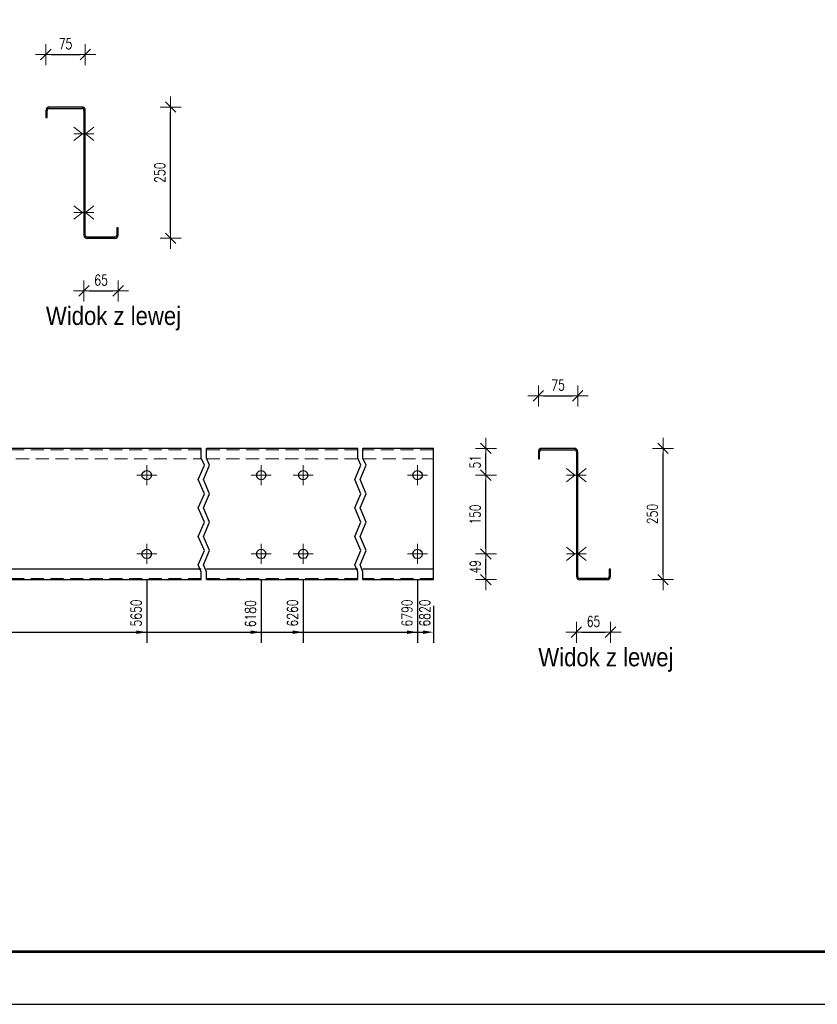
# Model space of a CAD drawing. Header units: millimetres. Extents: x -136 to 717, y 10101 to 10771.
# Tile 8 of 39: x 117 to 269, y 10101 to 10288. Entities that reach past the tile are written whole.
import ezdxf

# ---------------------------------------------------------------- set-up
doc = ezdxf.new("R2010")
doc.units = ezdxf.units.MM
doc.header["$LTSCALE"] = 10
doc.linetypes.add('HIDDEN', pattern=[0.375, 0.25, -0.125])
doc.linetypes.add('MITTE', pattern=[2, 1.25, -0.25, 0.25, -0.25])
doc.layers.get('Defpoints').update_dxf_attribs({"color": 1})
doc.layers.add('_FORMATKA', color=8, linetype='Continuous', plot=False)
for name, color, linetype, lineweight in [('_RAMKA', 7, 'Continuous', 35), ('PS_Bolt', 4, 'Continuous', 13), ('PS_DIM', 4, 'Continuous', 13), ('PS_Hidden', 2, 'HIDDEN', 9), ('PS_Mid', 5, 'MITTE', 15), ('PS_Shape', 161, 'Continuous', 30), ('PS_SOLID', 7, 'Continuous', 30), ('PS_TEXT', 3, 'Continuous', 18)]:
    doc.layers.add(name, color=color, linetype=linetype, lineweight=lineweight)
doc.styles.add('gil', font='txt', dxfattribs={"width": 0.9})
doc.styles.add('simplex', font='simplex.shx', dxfattribs={"width": 0.75})
doc.dimstyles.new('1_10_GŁ_DS1-LS10', dxfattribs={"dimtxt": 2, "dimasz": 2, "dimexe": 2, "dimexo": 5, "dimgap": 1, "dimtad": 1, "dimjust": 4, "dimdec": 0, "dimlfac": 10, "dimtxsty": 'simplex', "dimblk1": 'NONE', "dimsah": 1, "dimcen": 2, "dimclrd": 256, "dimclre": 256, "dimclrt": 3, "dimadec": 1, "dimazin": 0, "dimtfac": 1, "dimtdec": 0, "dimtmove": 2, "dimatfit": 3, "dimfxl": 1, "dimarcsym": 0})
doc.dimstyles.new('1_10_PRZ_DS1-LS10', dxfattribs={"dimtxt": 2, "dimasz": 1, "dimexe": 2, "dimexo": 5, "dimgap": 1, "dimtad": 1, "dimdec": 0, "dimlfac": 10, "dimtxsty": 'simplex', "dimblk": 'dimznak', "dimcen": 2, "dimse1": 1, "dimse2": 1, "dimclrt": 3, "dimadec": 1, "dimazin": 0, "dimtfac": 1, "dimtdec": 0, "dimtix": 1, "dimtmove": 2, "dimatfit": 3, "dimldrblk": 'dim-grot', "dimfxl": 1, "dimarcsym": 0})

# ---------------------------------------------------------------- blocks, each defined once
blk = doc.blocks.new('dimznak')
at = {"color": 0}
for points in [[(0, 2), (0, -2)], [(-2, 0), (2, 0)]]:
    blk.add_lwpolyline(points, dxfattribs=at)
at = {"color": 2}
blk.add_lwpolyline([(1, 1), (-1, -1)], dxfattribs=at)
blk = doc.blocks.new('*D149')
at = {"layer": 'Defpoints', "color": 0, "transparency": 16777216}
for p in [(128.81, 10248.31), (135.31, 10247.39), (135.31, 10236.77)]:
    blk.add_point(p, dxfattribs=at)
at = {"layer": 'PS_DIM', "color": 0, "lineweight": -2, "transparency": 16777216}
blk.add_line((129.81, 10236.77), (134.31, 10236.77), dxfattribs=at)
at = {"layer": 'PS_DIM', "color": 0, "lineweight": -2, "transparency": 16777216, "rotation": 180}
blk.add_blockref('dimznak', (128.81, 10236.77), dxfattribs=at)
at = {"layer": 'PS_DIM', "color": 0, "lineweight": -2, "transparency": 16777216}
blk.add_blockref('dimznak', (135.31, 10236.77), dxfattribs=at)
at = {"layer": 'PS_DIM', "color": 3, "transparency": 16777216, "insert": (132.06, 10238.81), "char_height": 2, "attachment_point": 5, "style": 'simplex'}
blk.add_mtext('65', dxfattribs=at)
blk = doc.blocks.new('dim-grot')
blk.add_hatch(color=256).paths.add_polyline_path([(0, 0), (-2, 0.5), (-2, -0.5)])
blk.add_lwpolyline([(0, 0), (-2, 0.5), (-2, -0.5), (0, 0)])
blk = doc.blocks.new('*D150')
at = {"layer": 'Defpoints', "color": 0, "transparency": 16777216}
for p in [(129.06, 10281.77), (121.56, 10270.45), (129.06, 10270.34)]:
    blk.add_point(p, dxfattribs=at)
at = {"layer": 'PS_DIM', "color": 0, "lineweight": -2, "transparency": 16777216}
blk.add_line((122.56, 10281.77), (128.06, 10281.77), dxfattribs=at)
at = {"layer": 'PS_DIM', "color": 0, "lineweight": -2, "transparency": 16777216, "rotation": 180}
blk.add_blockref('dimznak', (121.56, 10281.77), dxfattribs=at)
at = {"layer": 'PS_DIM', "color": 0, "lineweight": -2, "transparency": 16777216}
blk.add_blockref('dimznak', (129.06, 10281.77), dxfattribs=at)
at = {"layer": 'PS_DIM', "color": 3, "transparency": 16777216, "insert": (125.31, 10283.81), "char_height": 2, "attachment_point": 5, "style": 'simplex'}
blk.add_mtext('75', dxfattribs=at)
blk = doc.blocks.new('*D151')
at = {"layer": 'Defpoints', "color": 0, "transparency": 16777216}
for p in [(135.31, 10271.77), (145.31, 10271.77), (135.31, 10246.77)]:
    blk.add_point(p, dxfattribs=at)
at = {"layer": 'PS_DIM', "color": 0, "lineweight": -2, "transparency": 16777216}
blk.add_line((145.31, 10247.77), (145.31, 10270.77), dxfattribs=at)
for p, rotation in [((145.31, 10271.77), 90), ((145.31, 10246.77), 270)]:
    blk.add_blockref('dimznak', p, dxfattribs=dict(at, rotation=rotation))
at = {"layer": 'PS_DIM', "color": 3, "transparency": 16777216, "insert": (143.27, 10259.27), "char_height": 2, "attachment_point": 5, "rotation": 90, "style": 'simplex'}
blk.add_mtext('250', dxfattribs=at)
blk = doc.blocks.new('*D164')
at = {"layer": 'Defpoints', "color": 0, "transparency": 16777216}
for p in [(140.76, 10186.67), (-92.04, 10181.77), (140.76, 10171.77)]:
    blk.add_point(p, dxfattribs=at)
at = {"layer": 'PS_DIM', "lineweight": -2, "transparency": 16777216}
for p, q in [((140.76, 10181.67), (140.76, 10169.77)), ((-92.04, 10176.77), (-92.04, 10169.77)), ((-92.04, 10171.77), (138.76, 10171.77))]:
    blk.add_line(p, q, dxfattribs=at)
at = {"layer": 'PS_DIM', "transparency": 16777216}
blk.add_solid([(138.76, 10172.1), (138.76, 10171.43), (140.76, 10171.77)], dxfattribs=at)
at = {"layer": 'PS_DIM', "color": 3, "transparency": 16777216, "insert": (138.74, 10175.43), "char_height": 2, "attachment_point": 5, "rotation": 90, "style": 'simplex'}
blk.add_mtext('5650', dxfattribs=at)
blk = doc.blocks.new('_None')
blk = doc.blocks.new('*D165')
at = {"layer": 'Defpoints', "color": 0, "transparency": 16777216}
for p in [(162.56, 10186.67), (-92.04, 10181.77), (162.56, 10171.77)]:
    blk.add_point(p, dxfattribs=at)
at = {"layer": 'PS_DIM', "lineweight": -2, "transparency": 16777216}
for p, q in [((162.56, 10181.67), (162.56, 10169.77)), ((-92.04, 10176.77), (-92.04, 10169.77)), ((-92.04, 10171.77), (160.56, 10171.77))]:
    blk.add_line(p, q, dxfattribs=at)
at = {"layer": 'PS_DIM', "transparency": 16777216}
blk.add_solid([(160.56, 10172.1), (160.56, 10171.43), (162.56, 10171.77)], dxfattribs=at)
at = {"layer": 'PS_DIM', "color": 3, "transparency": 16777216, "insert": (160.54, 10175.29), "char_height": 2, "attachment_point": 5, "rotation": 90, "style": 'simplex'}
blk.add_mtext('6180', dxfattribs=at)
blk = doc.blocks.new('*D166')
at = {"layer": 'Defpoints', "color": 0, "transparency": 16777216}
for p in [(170.56, 10186.67), (-92.04, 10181.77), (170.56, 10171.77)]:
    blk.add_point(p, dxfattribs=at)
at = {"layer": 'PS_DIM', "lineweight": -2, "transparency": 16777216}
for p, q in [((170.56, 10181.67), (170.56, 10169.77)), ((-92.04, 10176.77), (-92.04, 10169.77)), ((-92.04, 10171.77), (168.56, 10171.77))]:
    blk.add_line(p, q, dxfattribs=at)
at = {"layer": 'PS_DIM', "transparency": 16777216}
blk.add_solid([(168.56, 10172.1), (168.56, 10171.43), (170.56, 10171.77)], dxfattribs=at)
at = {"layer": 'PS_DIM', "color": 3, "transparency": 16777216, "insert": (168.54, 10175.43), "char_height": 2, "attachment_point": 5, "rotation": 90, "style": 'simplex'}
blk.add_mtext('6260', dxfattribs=at)
blk = doc.blocks.new('*D167')
at = {"layer": 'Defpoints', "color": 0, "transparency": 16777216}
for p in [(192.36, 10186.67), (-92.04, 10181.77), (192.36, 10171.77)]:
    blk.add_point(p, dxfattribs=at)
at = {"layer": 'PS_DIM', "lineweight": -2, "transparency": 16777216}
for p, q in [((192.36, 10181.67), (192.36, 10169.77)), ((-92.04, 10176.77), (-92.04, 10169.77)), ((-92.04, 10171.77), (190.36, 10171.77))]:
    blk.add_line(p, q, dxfattribs=at)
at = {"layer": 'PS_DIM', "transparency": 16777216}
blk.add_solid([(190.36, 10172.1), (190.36, 10171.43), (192.36, 10171.77)], dxfattribs=at)
at = {"layer": 'PS_DIM', "color": 3, "transparency": 16777216, "insert": (190.34, 10175.43), "char_height": 2, "attachment_point": 5, "rotation": 90, "style": 'simplex'}
blk.add_mtext('6790', dxfattribs=at)
blk = doc.blocks.new('*D168')
at = {"layer": 'Defpoints', "color": 0, "transparency": 16777216}
for p in [(-92.04, 10181.77), (195.36, 10181.77), (195.36, 10171.77)]:
    blk.add_point(p, dxfattribs=at)
at = {"layer": 'PS_DIM', "lineweight": -2, "transparency": 16777216}
for p, q in [((-92.04, 10176.77), (-92.04, 10169.77)), ((195.36, 10176.77), (195.36, 10169.77)), ((-92.04, 10171.77), (193.36, 10171.77))]:
    blk.add_line(p, q, dxfattribs=at)
at = {"layer": 'PS_DIM', "transparency": 16777216}
blk.add_solid([(193.36, 10172.1), (193.36, 10171.43), (195.36, 10171.77)], dxfattribs=at)
at = {"layer": 'PS_DIM', "color": 3, "transparency": 16777216, "insert": (193.75, 10175.42), "char_height": 2, "attachment_point": 5, "rotation": 90, "style": 'simplex'}
blk.add_mtext('6820', dxfattribs=at)
blk = doc.blocks.new('*D169')
at = {"layer": 'Defpoints', "color": 0, "transparency": 16777216}
for p in [(192.36, 10186.67), (205.36, 10186.67), (192.36, 10181.77)]:
    blk.add_point(p, dxfattribs=at)
at = {"layer": 'PS_DIM', "color": 0, "lineweight": -2, "transparency": 16777216}
blk.add_line((205.36, 10182.77), (205.36, 10185.67), dxfattribs=at)
for p, rotation in [((205.36, 10186.67), 90), ((205.36, 10181.77), 270)]:
    blk.add_blockref('dimznak', p, dxfattribs=dict(at, rotation=rotation))
at = {"layer": 'PS_DIM', "color": 3, "transparency": 16777216, "insert": (203.32, 10184.22), "char_height": 2, "attachment_point": 5, "rotation": 90, "style": 'simplex'}
blk.add_mtext('49', dxfattribs=at)
blk = doc.blocks.new('*D170')
at = {"layer": 'Defpoints', "color": 0, "transparency": 16777216}
for p in [(192.36, 10201.67), (205.36, 10201.67), (192.36, 10186.67)]:
    blk.add_point(p, dxfattribs=at)
at = {"layer": 'PS_DIM', "color": 0, "lineweight": -2, "transparency": 16777216}
blk.add_line((205.36, 10187.67), (205.36, 10200.67), dxfattribs=at)
for p, rotation in [((205.36, 10201.67), 90), ((205.36, 10186.67), 270)]:
    blk.add_blockref('dimznak', p, dxfattribs=dict(at, rotation=rotation))
at = {"layer": 'PS_DIM', "color": 3, "transparency": 16777216, "insert": (203.32, 10194.17), "char_height": 2, "attachment_point": 5, "rotation": 90, "style": 'simplex'}
blk.add_mtext('150', dxfattribs=at)
blk = doc.blocks.new('*D171')
at = {"layer": 'Defpoints', "color": 0, "transparency": 16777216}
for p in [(192.36, 10206.77), (205.36, 10206.77), (192.36, 10201.67)]:
    blk.add_point(p, dxfattribs=at)
at = {"layer": 'PS_DIM', "color": 0, "lineweight": -2, "transparency": 16777216}
blk.add_line((205.36, 10202.67), (205.36, 10205.77), dxfattribs=at)
for p, rotation in [((205.36, 10206.77), 90), ((205.36, 10201.67), 270)]:
    blk.add_blockref('dimznak', p, dxfattribs=dict(at, rotation=rotation))
at = {"layer": 'PS_DIM', "color": 3, "transparency": 16777216, "insert": (203.32, 10204.22), "char_height": 2, "attachment_point": 5, "rotation": 90, "style": 'simplex'}
blk.add_mtext('51', dxfattribs=at)
blk = doc.blocks.new('*D172')
at = {"layer": 'Defpoints', "color": 0, "transparency": 16777216}
for p in [(222.61, 10183.02), (229.11, 10183.08), (229.11, 10171.77)]:
    blk.add_point(p, dxfattribs=at)
at = {"layer": 'PS_DIM', "color": 0, "lineweight": -2, "transparency": 16777216}
blk.add_line((223.61, 10171.77), (228.11, 10171.77), dxfattribs=at)
at = {"layer": 'PS_DIM', "color": 0, "lineweight": -2, "transparency": 16777216, "rotation": 180}
blk.add_blockref('dimznak', (222.61, 10171.77), dxfattribs=at)
at = {"layer": 'PS_DIM', "color": 0, "lineweight": -2, "transparency": 16777216}
blk.add_blockref('dimznak', (229.11, 10171.77), dxfattribs=at)
at = {"layer": 'PS_DIM', "color": 3, "transparency": 16777216, "insert": (225.86, 10173.81), "char_height": 2, "attachment_point": 5, "style": 'simplex'}
blk.add_mtext('65', dxfattribs=at)
blk = doc.blocks.new('*D173')
at = {"layer": 'Defpoints', "color": 0, "transparency": 16777216}
for p in [(222.86, 10216.77), (215.36, 10205.8), (222.86, 10205.23)]:
    blk.add_point(p, dxfattribs=at)
at = {"layer": 'PS_DIM', "color": 0, "lineweight": -2, "transparency": 16777216}
blk.add_line((216.36, 10216.77), (221.86, 10216.77), dxfattribs=at)
at = {"layer": 'PS_DIM', "color": 0, "lineweight": -2, "transparency": 16777216, "rotation": 180}
blk.add_blockref('dimznak', (215.36, 10216.77), dxfattribs=at)
at = {"layer": 'PS_DIM', "color": 0, "lineweight": -2, "transparency": 16777216}
blk.add_blockref('dimznak', (222.86, 10216.77), dxfattribs=at)
at = {"layer": 'PS_DIM', "color": 3, "transparency": 16777216, "insert": (219.11, 10218.81), "char_height": 2, "attachment_point": 5, "style": 'simplex'}
blk.add_mtext('75', dxfattribs=at)
blk = doc.blocks.new('*D174')
at = {"layer": 'Defpoints', "color": 0, "transparency": 16777216}
for p in [(229.11, 10206.77), (239.11, 10206.77), (229.11, 10181.77)]:
    blk.add_point(p, dxfattribs=at)
at = {"layer": 'PS_DIM', "color": 0, "lineweight": -2, "transparency": 16777216}
blk.add_line((239.11, 10182.77), (239.11, 10205.77), dxfattribs=at)
for p, rotation in [((239.11, 10206.77), 90), ((239.11, 10181.77), 270)]:
    blk.add_blockref('dimznak', p, dxfattribs=dict(at, rotation=rotation))
at = {"layer": 'PS_DIM', "color": 3, "transparency": 16777216, "insert": (237.07, 10194.27), "char_height": 2, "attachment_point": 5, "rotation": 90, "style": 'simplex'}
blk.add_mtext('250', dxfattribs=at)
blk = doc.blocks.new('*U334')
at = {"layer": '_FORMATKA', "lineweight": -3}
blk.add_lwpolyline([(-841, 0), (0, 0), (0, 594), (-841, 594)], close=True, dxfattribs=at)
at = {"layer": '_RAMKA', "lineweight": -3, "const_width": 0.5}
blk.add_lwpolyline([(-811, 10), (-10, 10), (-10, 584), (-811, 584)], close=True, dxfattribs=at)
blk = doc.blocks.new('*X474')
at = {"color": 3, "linetype": 'Continuous'}
for p, q in [((126.91, 10252.95), (128.51, 10251.67)), ((130.69, 10252.95), (129.09, 10251.67)), ((128.51, 10251.67), (126.91, 10250.39)), ((130.69, 10251.67), (126.91, 10251.67)), ((129.09, 10251.67), (130.69, 10250.39))]:
    blk.add_line(p, q, dxfattribs=at)
blk = doc.blocks.new('*X475')
at = {"color": 3, "linetype": 'Continuous'}
for p, q in [((126.91, 10252.95), (128.51, 10251.67)), ((130.69, 10252.95), (129.09, 10251.67)), ((128.51, 10251.67), (126.91, 10250.39)), ((130.69, 10251.67), (126.91, 10251.67)), ((129.09, 10251.67), (130.69, 10250.39))]:
    blk.add_line(p, q, dxfattribs=at)
blk = doc.blocks.new('*X476')
at = {"color": 3, "linetype": 'Continuous'}
for p, q in [((126.91, 10267.95), (128.51, 10266.67)), ((130.69, 10267.95), (129.09, 10266.67)), ((128.51, 10266.67), (126.91, 10265.39)), ((130.69, 10266.67), (126.91, 10266.67)), ((129.09, 10266.67), (130.69, 10265.39))]:
    blk.add_line(p, q, dxfattribs=at)
blk = doc.blocks.new('*X477')
at = {"color": 3, "linetype": 'Continuous'}
for p, q in [((126.91, 10252.95), (128.51, 10251.67)), ((130.69, 10252.95), (129.09, 10251.67)), ((128.51, 10251.67), (126.91, 10250.39)), ((130.69, 10251.67), (126.91, 10251.67)), ((129.09, 10251.67), (130.69, 10250.39))]:
    blk.add_line(p, q, dxfattribs=at)
blk = doc.blocks.new('*X478')
at = {"color": 3, "linetype": 'Continuous'}
for p, q in [((126.91, 10267.95), (128.51, 10266.67)), ((130.69, 10267.95), (129.09, 10266.67)), ((128.51, 10266.67), (126.91, 10265.39)), ((130.69, 10266.67), (126.91, 10266.67)), ((129.09, 10266.67), (130.69, 10265.39))]:
    blk.add_line(p, q, dxfattribs=at)
blk = doc.blocks.new('*X479')
at = {"color": 3, "linetype": 'Continuous'}
for p, q in [((126.91, 10252.95), (128.51, 10251.67)), ((130.69, 10252.95), (129.09, 10251.67)), ((128.51, 10251.67), (126.91, 10250.39)), ((130.69, 10251.67), (126.91, 10251.67)), ((129.09, 10251.67), (130.69, 10250.39))]:
    blk.add_line(p, q, dxfattribs=at)
blk = doc.blocks.new('*X480')
at = {"color": 3, "linetype": 'Continuous'}
for p, q in [((126.91, 10267.95), (128.51, 10266.67)), ((130.69, 10267.95), (129.09, 10266.67)), ((128.51, 10266.67), (126.91, 10265.39)), ((130.69, 10266.67), (126.91, 10266.67)), ((129.09, 10266.67), (130.69, 10265.39))]:
    blk.add_line(p, q, dxfattribs=at)
blk = doc.blocks.new('*X481')
at = {"color": 3, "linetype": 'Continuous'}
for p, q in [((126.91, 10267.95), (128.51, 10266.67)), ((130.69, 10267.95), (129.09, 10266.67)), ((128.51, 10266.67), (126.91, 10265.39)), ((130.69, 10266.67), (126.91, 10266.67)), ((129.09, 10266.67), (130.69, 10265.39))]:
    blk.add_line(p, q, dxfattribs=at)
blk = doc.blocks.new('*X482')
at = {"layer": 'PS_Hidden', "color": 2, "linetype": 'HIDDEN'}
for p, q in [((129.06, 10267.57), (128.81, 10267.57)), ((128.81, 10265.77), (129.06, 10265.77)), ((129.06, 10252.57), (128.81, 10252.57)), ((128.81, 10250.77), (129.06, 10250.77))]:
    blk.add_line(p, q, dxfattribs=at)
at = {"layer": 'PS_SOLID', "color": 7, "linetype": 'Continuous'}
for p, q in [((121.56, 10271.14), (121.56, 10269.77)), ((121.81, 10269.77), (121.81, 10271.14)), ((128.44, 10271.77), (122.19, 10271.77)), ((122.19, 10271.52), (128.44, 10271.52)), ((128.81, 10271.14), (128.81, 10247.39)), ((129.06, 10266.67), (129.06, 10271.14)), ((121.56, 10269.77), (121.81, 10269.77)), ((129.06, 10251.67), (129.06, 10266.67)), ((129.06, 10247.39), (129.06, 10251.67)), ((135.31, 10248.77), (135.06, 10248.77)), ((135.06, 10248.77), (135.06, 10247.39)), ((135.31, 10247.39), (135.31, 10248.77)), ((134.69, 10247.02), (129.44, 10247.02)), ((129.44, 10246.77), (134.69, 10246.77))]:
    blk.add_line(p, q, dxfattribs=at)
at = {"layer": 'PS_SOLID'}
for centre, radius, start, end in [((122.19, 10271.14), 0.625, 90, 180), ((122.19, 10271.14), 0.375, 90, 180), ((128.44, 10271.14), 0.625, 360, 90), ((128.44, 10271.14), 0.375, 360, 90), ((129.44, 10247.39), 0.625, 180, 270), ((129.44, 10247.39), 0.375, 180, 270), ((134.69, 10247.39), 0.375, 270, 0), ((134.69, 10247.39), 0.625, 270, 0)]:
    blk.add_arc(centre, radius, start, end, dxfattribs=at)
blk = doc.blocks.new('*X483')
at = {"color": 3, "style": 'gil', "width": 0.9}
blk.add_text('Widok z lewej', height=3.5, dxfattribs=at).set_placement((121.56, 10230.27))
blk = doc.blocks.new('*X485')
at = {"color": 3, "linetype": 'Continuous'}
blk.add_line((140.76, 10186.67), (140.76, 10186.67), dxfattribs=at)
blk.add_line((140.76, 10186.67), (140.76, 10186.67), dxfattribs=at)
blk.add_line((140.76, 10186.67), (140.76, 10186.67), dxfattribs=at)
blk.add_line((140.76, 10186.67), (140.76, 10186.67), dxfattribs=at)
blk.add_line((140.76, 10186.67), (140.76, 10186.67), dxfattribs=at)
blk = doc.blocks.new('*X486')
at = {"color": 3, "linetype": 'Continuous'}
blk.add_line((140.76, 10201.67), (140.76, 10201.67), dxfattribs=at)
blk.add_line((140.76, 10201.67), (140.76, 10201.67), dxfattribs=at)
blk.add_line((140.76, 10201.67), (140.76, 10201.67), dxfattribs=at)
blk.add_line((140.76, 10201.67), (140.76, 10201.67), dxfattribs=at)
blk.add_line((140.76, 10201.67), (140.76, 10201.67), dxfattribs=at)
blk = doc.blocks.new('*X489')
at = {"color": 3, "linetype": 'Continuous'}
blk.add_line((192.36, 10186.67), (192.36, 10186.67), dxfattribs=at)
blk.add_line((192.36, 10186.67), (192.36, 10186.67), dxfattribs=at)
blk.add_line((192.36, 10186.67), (192.36, 10186.67), dxfattribs=at)
blk.add_line((192.36, 10186.67), (192.36, 10186.67), dxfattribs=at)
blk.add_line((192.36, 10186.67), (192.36, 10186.67), dxfattribs=at)
blk = doc.blocks.new('*X490')
at = {"color": 1}
for p, q in [((151.16, 10204.91), (151.16, 10206.77)), ((152.16, 10204.91), (152.16, 10206.77)), ((180.96, 10204.91), (180.96, 10206.77)), ((181.96, 10204.91), (181.96, 10206.77)), ((151.74, 10203.55), (151.16, 10204.91)), ((152.74, 10203.55), (152.16, 10204.91)), ((181.54, 10203.55), (180.96, 10204.91)), ((182.54, 10203.55), (181.96, 10204.91)), ((150.59, 10200.85), (151.74, 10203.55)), ((151.59, 10200.85), (152.74, 10203.55)), ((180.39, 10200.85), (181.54, 10203.55)), ((181.39, 10200.85), (182.54, 10203.55)), ((151.74, 10198.14), (150.59, 10200.85)), ((152.74, 10198.14), (151.59, 10200.85)), ((181.54, 10198.14), (180.39, 10200.85)), ((182.54, 10198.14), (181.39, 10200.85)), ((150.59, 10195.43), (151.74, 10198.14)), ((151.59, 10195.43), (152.74, 10198.14)), ((180.39, 10195.43), (181.54, 10198.14)), ((181.39, 10195.43), (182.54, 10198.14)), ((151.74, 10192.72), (150.59, 10195.43)), ((152.74, 10192.72), (151.59, 10195.43)), ((181.54, 10192.72), (180.39, 10195.43)), ((182.54, 10192.72), (181.39, 10195.43)), ((150.59, 10190.01), (151.74, 10192.72)), ((151.59, 10190.01), (152.74, 10192.72)), ((180.39, 10190.01), (181.54, 10192.72)), ((181.39, 10190.01), (182.54, 10192.72)), ((151.74, 10187.3), (150.59, 10190.01)), ((152.74, 10187.3), (151.59, 10190.01)), ((181.54, 10187.3), (180.39, 10190.01)), ((182.54, 10187.3), (181.39, 10190.01)), ((150.59, 10184.59), (151.74, 10187.3)), ((151.59, 10184.59), (152.74, 10187.3)), ((180.39, 10184.59), (181.54, 10187.3)), ((181.39, 10184.59), (182.54, 10187.3)), ((151.16, 10183.24), (150.59, 10184.59)), ((151.16, 10181.77), (151.16, 10183.24)), ((152.16, 10183.24), (151.59, 10184.59)), ((152.16, 10181.77), (152.16, 10183.24)), ((180.96, 10183.24), (180.39, 10184.59)), ((180.96, 10181.77), (180.96, 10183.24)), ((181.96, 10183.24), (181.39, 10184.59)), ((181.96, 10181.77), (181.96, 10183.24))]:
    blk.add_line(p, q, dxfattribs=at)
at = {"layer": 'PS_Hidden', "color": 2, "linetype": 'HIDDEN'}
for p, q in [((151.16, 10206.52), (93.36, 10206.52)), ((180.96, 10206.52), (152.16, 10206.52)), ((195.36, 10206.52), (181.96, 10206.52)), ((93.36, 10204.77), (151.16, 10204.77)), ((152.16, 10204.77), (180.96, 10204.77)), ((181.96, 10204.77), (195.36, 10204.77)), ((151.16, 10182.02), (93.36, 10182.02)), ((180.96, 10182.02), (152.16, 10182.02)), ((195.36, 10182.02), (181.96, 10182.02))]:
    blk.add_line(p, q, dxfattribs=at)
at = {"layer": 'PS_Mid', "color": 5, "linetype": 'MITTE'}
for p, q in [((140.76, 10203.57), (140.76, 10199.77)), ((162.56, 10203.57), (162.56, 10199.77)), ((170.56, 10203.57), (170.56, 10199.77)), ((192.36, 10203.57), (192.36, 10199.77)), ((142.66, 10201.67), (138.86, 10201.67)), ((164.46, 10201.67), (160.66, 10201.67)), ((172.46, 10201.67), (168.66, 10201.67)), ((194.26, 10201.67), (190.46, 10201.67)), ((140.76, 10188.57), (140.76, 10184.77)), ((162.56, 10188.57), (162.56, 10184.77)), ((170.56, 10188.57), (170.56, 10184.77)), ((192.36, 10188.57), (192.36, 10184.77)), ((142.66, 10186.67), (138.86, 10186.67)), ((164.46, 10186.67), (160.66, 10186.67)), ((172.46, 10186.67), (168.66, 10186.67)), ((194.26, 10186.67), (190.46, 10186.67))]:
    blk.add_line(p, q, dxfattribs=at)
at = {"layer": 'PS_SOLID', "color": 7, "linetype": 'Continuous'}
for p, q in [((140.76, 10206.77), (103.76, 10206.77)), ((151.16, 10206.77), (140.76, 10206.77)), ((162.56, 10206.77), (152.16, 10206.77)), ((170.56, 10206.77), (162.56, 10206.77)), ((180.96, 10206.77), (170.56, 10206.77)), ((192.36, 10206.77), (181.96, 10206.77)), ((195.36, 10206.77), (192.36, 10206.77)), ((195.36, 10183.77), (195.36, 10206.77)), ((139.86, 10201.67), (139.98, 10202.12)), ((139.98, 10202.12), (140.31, 10202.45)), ((140.31, 10202.45), (140.76, 10202.57)), ((140.76, 10202.57), (141.21, 10202.45)), ((141.21, 10202.45), (141.54, 10202.12)), ((141.54, 10202.12), (141.66, 10201.67)), ((161.66, 10201.67), (161.78, 10202.12)), ((161.78, 10202.12), (162.11, 10202.45)), ((162.11, 10202.45), (162.56, 10202.57)), ((162.56, 10202.57), (163.01, 10202.45)), ((163.01, 10202.45), (163.34, 10202.12)), ((163.34, 10202.12), (163.46, 10201.67)), ((169.66, 10201.67), (169.78, 10202.12)), ((169.78, 10202.12), (170.11, 10202.45)), ((170.11, 10202.45), (170.56, 10202.57)), ((170.56, 10202.57), (171.01, 10202.45)), ((171.01, 10202.45), (171.34, 10202.12)), ((171.34, 10202.12), (171.46, 10201.67)), ((191.46, 10201.67), (191.58, 10202.12)), ((191.58, 10202.12), (191.91, 10202.45)), ((191.91, 10202.45), (192.36, 10202.57)), ((192.36, 10202.57), (192.81, 10202.45)), ((192.81, 10202.45), (193.14, 10202.12)), ((193.14, 10202.12), (193.26, 10201.67)), ((139.98, 10201.22), (139.86, 10201.67)), ((140.31, 10200.89), (139.98, 10201.22)), ((140.76, 10200.77), (140.31, 10200.89)), ((141.21, 10200.89), (140.76, 10200.77)), ((141.54, 10201.22), (141.21, 10200.89)), ((141.66, 10201.67), (141.54, 10201.22)), ((161.78, 10201.22), (161.66, 10201.67)), ((162.11, 10200.89), (161.78, 10201.22)), ((162.56, 10200.77), (162.11, 10200.89)), ((163.01, 10200.89), (162.56, 10200.77)), ((163.34, 10201.22), (163.01, 10200.89)), ((163.46, 10201.67), (163.34, 10201.22)), ((169.78, 10201.22), (169.66, 10201.67)), ((170.11, 10200.89), (169.78, 10201.22)), ((170.56, 10200.77), (170.11, 10200.89)), ((171.01, 10200.89), (170.56, 10200.77)), ((171.34, 10201.22), (171.01, 10200.89)), ((171.46, 10201.67), (171.34, 10201.22)), ((191.58, 10201.22), (191.46, 10201.67)), ((191.91, 10200.89), (191.58, 10201.22)), ((192.36, 10200.77), (191.91, 10200.89)), ((192.81, 10200.89), (192.36, 10200.77)), ((193.14, 10201.22), (192.81, 10200.89)), ((193.26, 10201.67), (193.14, 10201.22)), ((139.86, 10186.67), (139.98, 10187.12)), ((139.98, 10187.12), (140.31, 10187.45)), ((140.31, 10187.45), (140.76, 10187.57)), ((140.76, 10187.57), (141.21, 10187.45)), ((141.21, 10187.45), (141.54, 10187.12)), ((141.54, 10187.12), (141.66, 10186.67)), ((161.66, 10186.67), (161.78, 10187.12)), ((161.78, 10187.12), (162.11, 10187.45)), ((162.11, 10187.45), (162.56, 10187.57)), ((162.56, 10187.57), (163.01, 10187.45)), ((163.01, 10187.45), (163.34, 10187.12)), ((163.34, 10187.12), (163.46, 10186.67)), ((169.66, 10186.67), (169.78, 10187.12)), ((169.78, 10187.12), (170.11, 10187.45)), ((170.11, 10187.45), (170.56, 10187.57)), ((170.56, 10187.57), (171.01, 10187.45)), ((171.01, 10187.45), (171.34, 10187.12)), ((171.34, 10187.12), (171.46, 10186.67)), ((191.46, 10186.67), (191.58, 10187.12)), ((191.58, 10187.12), (191.91, 10187.45)), ((191.91, 10187.45), (192.36, 10187.57)), ((192.36, 10187.57), (192.81, 10187.45)), ((192.81, 10187.45), (193.14, 10187.12)), ((193.14, 10187.12), (193.26, 10186.67)), ((139.98, 10186.22), (139.86, 10186.67)), ((140.31, 10185.89), (139.98, 10186.22)), ((140.76, 10185.77), (140.31, 10185.89)), ((141.21, 10185.89), (140.76, 10185.77)), ((141.54, 10186.22), (141.21, 10185.89)), ((141.66, 10186.67), (141.54, 10186.22)), ((161.78, 10186.22), (161.66, 10186.67)), ((162.11, 10185.89), (161.78, 10186.22)), ((162.56, 10185.77), (162.11, 10185.89)), ((163.01, 10185.89), (162.56, 10185.77)), ((163.34, 10186.22), (163.01, 10185.89)), ((163.46, 10186.67), (163.34, 10186.22)), ((169.78, 10186.22), (169.66, 10186.67)), ((170.11, 10185.89), (169.78, 10186.22)), ((170.56, 10185.77), (170.11, 10185.89)), ((171.01, 10185.89), (170.56, 10185.77)), ((171.34, 10186.22), (171.01, 10185.89)), ((171.46, 10186.67), (171.34, 10186.22)), ((191.58, 10186.22), (191.46, 10186.67)), ((191.91, 10185.89), (191.58, 10186.22)), ((192.36, 10185.77), (191.91, 10185.89)), ((192.81, 10185.89), (192.36, 10185.77)), ((193.14, 10186.22), (192.81, 10185.89)), ((193.26, 10186.67), (193.14, 10186.22)), ((151.16, 10183.77), (93.36, 10183.77)), ((180.96, 10183.77), (152.16, 10183.77)), ((195.36, 10183.77), (181.96, 10183.77)), ((195.36, 10181.77), (195.36, 10183.77)), ((93.36, 10181.77), (151.16, 10181.77)), ((152.16, 10181.77), (180.96, 10181.77)), ((181.96, 10181.77), (195.36, 10181.77))]:
    blk.add_line(p, q, dxfattribs=at)
blk = doc.blocks.new('*X492')
at = {"color": 3, "linetype": 'Continuous'}
blk.add_line((192.36, 10201.67), (192.36, 10201.67), dxfattribs=at)
blk.add_line((192.36, 10201.67), (192.36, 10201.67), dxfattribs=at)
blk.add_line((192.36, 10201.67), (192.36, 10201.67), dxfattribs=at)
blk.add_line((192.36, 10201.67), (192.36, 10201.67), dxfattribs=at)
blk.add_line((192.36, 10201.67), (192.36, 10201.67), dxfattribs=at)
blk = doc.blocks.new('*X494')
at = {"color": 3, "linetype": 'Continuous'}
for p, q in [((220.71, 10187.95), (222.31, 10186.67)), ((224.49, 10187.95), (222.89, 10186.67)), ((222.31, 10186.67), (220.71, 10185.39)), ((224.49, 10186.67), (220.71, 10186.67)), ((222.89, 10186.67), (224.49, 10185.39))]:
    blk.add_line(p, q, dxfattribs=at)
blk = doc.blocks.new('*X495')
at = {"color": 3, "linetype": 'Continuous'}
for p, q in [((220.71, 10187.95), (222.31, 10186.67)), ((224.49, 10187.95), (222.89, 10186.67)), ((222.31, 10186.67), (220.71, 10185.39)), ((224.49, 10186.67), (220.71, 10186.67)), ((222.89, 10186.67), (224.49, 10185.39))]:
    blk.add_line(p, q, dxfattribs=at)
blk = doc.blocks.new('*X496')
at = {"color": 3, "linetype": 'Continuous'}
for p, q in [((220.71, 10202.95), (222.31, 10201.67)), ((224.49, 10202.95), (222.89, 10201.67)), ((222.31, 10201.67), (220.71, 10200.39)), ((224.49, 10201.67), (220.71, 10201.67)), ((222.89, 10201.67), (224.49, 10200.39))]:
    blk.add_line(p, q, dxfattribs=at)
blk = doc.blocks.new('*X497')
at = {"color": 3, "linetype": 'Continuous'}
for p, q in [((220.71, 10187.95), (222.31, 10186.67)), ((224.49, 10187.95), (222.89, 10186.67)), ((222.31, 10186.67), (220.71, 10185.39)), ((224.49, 10186.67), (220.71, 10186.67)), ((222.89, 10186.67), (224.49, 10185.39))]:
    blk.add_line(p, q, dxfattribs=at)
blk = doc.blocks.new('*X498')
at = {"color": 3, "linetype": 'Continuous'}
for p, q in [((220.71, 10202.95), (222.31, 10201.67)), ((224.49, 10202.95), (222.89, 10201.67)), ((222.31, 10201.67), (220.71, 10200.39)), ((224.49, 10201.67), (220.71, 10201.67)), ((222.89, 10201.67), (224.49, 10200.39))]:
    blk.add_line(p, q, dxfattribs=at)
blk = doc.blocks.new('*X499')
at = {"color": 3, "linetype": 'Continuous'}
for p, q in [((220.71, 10187.95), (222.31, 10186.67)), ((224.49, 10187.95), (222.89, 10186.67)), ((222.31, 10186.67), (220.71, 10185.39)), ((224.49, 10186.67), (220.71, 10186.67)), ((222.89, 10186.67), (224.49, 10185.39))]:
    blk.add_line(p, q, dxfattribs=at)
blk = doc.blocks.new('*X500')
at = {"layer": 'PS_Hidden', "color": 2, "linetype": 'HIDDEN'}
for p, q in [((222.86, 10202.57), (222.61, 10202.57)), ((222.61, 10200.77), (222.86, 10200.77)), ((222.86, 10187.57), (222.61, 10187.57)), ((222.61, 10185.77), (222.86, 10185.77))]:
    blk.add_line(p, q, dxfattribs=at)
at = {"layer": 'PS_SOLID', "color": 7, "linetype": 'Continuous'}
for p, q in [((215.36, 10206.14), (215.36, 10204.77)), ((215.61, 10204.77), (215.61, 10206.14)), ((222.24, 10206.77), (215.99, 10206.77)), ((215.99, 10206.52), (222.24, 10206.52)), ((222.61, 10206.14), (222.61, 10182.39)), ((222.86, 10201.67), (222.86, 10206.14)), ((215.36, 10204.77), (215.61, 10204.77)), ((222.86, 10186.67), (222.86, 10201.67)), ((222.86, 10182.39), (222.86, 10186.67)), ((229.11, 10183.77), (228.86, 10183.77)), ((228.86, 10183.77), (228.86, 10182.39)), ((229.11, 10182.39), (229.11, 10183.77)), ((228.49, 10182.02), (223.24, 10182.02)), ((223.24, 10181.77), (228.49, 10181.77))]:
    blk.add_line(p, q, dxfattribs=at)
at = {"layer": 'PS_SOLID'}
for centre, radius, start, end in [((215.99, 10206.14), 0.625, 90, 180), ((215.99, 10206.14), 0.375, 90, 180), ((222.24, 10206.14), 0.625, 360, 90), ((222.24, 10206.14), 0.375, 360, 90), ((223.24, 10182.39), 0.625, 180, 270), ((223.24, 10182.39), 0.375, 180, 270), ((228.49, 10182.39), 0.375, 270, 0), ((228.49, 10182.39), 0.625, 270, 0)]:
    blk.add_arc(centre, radius, start, end, dxfattribs=at)
blk = doc.blocks.new('*X501')
at = {"color": 3, "linetype": 'Continuous'}
for p, q in [((220.71, 10202.95), (222.31, 10201.67)), ((224.49, 10202.95), (222.89, 10201.67)), ((222.31, 10201.67), (220.71, 10200.39)), ((224.49, 10201.67), (220.71, 10201.67)), ((222.89, 10201.67), (224.49, 10200.39))]:
    blk.add_line(p, q, dxfattribs=at)
blk = doc.blocks.new('*X502')
at = {"color": 3, "linetype": 'Continuous'}
for p, q in [((220.71, 10202.95), (222.31, 10201.67)), ((224.49, 10202.95), (222.89, 10201.67)), ((222.31, 10201.67), (220.71, 10200.39)), ((224.49, 10201.67), (220.71, 10201.67)), ((222.89, 10201.67), (224.49, 10200.39))]:
    blk.add_line(p, q, dxfattribs=at)
blk = doc.blocks.new('*X503')
at = {"color": 3, "style": 'gil', "width": 0.9}
blk.add_text('Widok z lewej', height=3.5, dxfattribs=at).set_placement((215.36, 10165.27))

msp = doc.modelspace()

# ---------------------------------------------------------------- block references
at = {"layer": 'PS_Bolt', "color": 3}
for name in ['*X476', '*X478', '*X480', '*X481', '*X474', '*X475', '*X477', '*X479', '*X496', '*X498', '*X501', '*X502', '*X486', '*X492', '*X494', '*X495', '*X497', '*X499', '*X485', '*X489']:
    msp.add_blockref(name, (0, 0), dxfattribs=at)
at = {"layer": 'PS_DIM'}
msp.add_blockref('*U334', (711.45, 10100.91), dxfattribs=at)
at = {"layer": 'PS_Shape', "color": 2}
for name in ['*X482', '*X490', '*X500']:
    msp.add_blockref(name, (0, 0), dxfattribs=at)
at = {"layer": 'PS_TEXT'}
for name in ['*X483', '*X503']:
    msp.add_blockref(name, (0, 0), dxfattribs=at)

# ---------------------------------------------------------------- dimensions: what is measured, and where the dimension line sits
at = {"layer": 'PS_DIM'}
for base, p1, p2, picture, middle in [((129.06, 10281.77), (121.56, 10270.45), (129.06, 10270.34), '*D150', (125.31, 10283.81)), ((135.31, 10236.77), (128.81, 10248.31), (135.31, 10247.39), '*D149', (132.06, 10238.81)), ((222.86, 10216.77), (215.36, 10205.8), (222.86, 10205.23), '*D173', (219.11, 10218.81)), ((229.11, 10171.77), (222.61, 10183.02), (229.11, 10183.08), '*D172', (225.86, 10173.81))]:
    dim = msp.add_linear_dim(base=base, p1=p1, p2=p2, dimstyle='1_10_PRZ_DS1-LS10', dxfattribs=at)
    dim.commit()
    dim.dimension.update_dxf_attribs({"geometry": picture, "text_midpoint": middle, "dimtype": 128})
for base, p1, p2, picture, middle in [((145.31, 10271.77), (135.31, 10246.77), (135.31, 10271.77), '*D151', (143.27, 10259.27)), ((205.36, 10206.77), (192.36, 10201.67), (192.36, 10206.77), '*D171', (203.32, 10204.22)), ((239.11, 10206.77), (229.11, 10181.77), (229.11, 10206.77), '*D174', (237.07, 10194.27)), ((205.36, 10201.67), (192.36, 10186.67), (192.36, 10201.67), '*D170', (203.32, 10194.17)), ((205.36, 10186.67), (192.36, 10181.77), (192.36, 10186.67), '*D169', (203.32, 10184.22))]:
    dim = msp.add_linear_dim(base=base, p1=p1, p2=p2, angle=90, dimstyle='1_10_PRZ_DS1-LS10', dxfattribs=at)
    dim.commit()
    dim.dimension.update_dxf_attribs({"geometry": picture, "text_midpoint": middle, "dimtype": 128})
for base, p2, text, picture, middle in [((140.76, 10171.77), (140.76, 10186.67), '5650', '*D164', (138.74, 10175.43)), ((162.56, 10171.77), (162.56, 10186.67), '6180', '*D165', (160.54, 10175.29)), ((170.56, 10171.77), (170.56, 10186.67), '6260', '*D166', (168.54, 10175.43)), ((192.36, 10171.77), (192.36, 10186.67), '6790', '*D167', (190.34, 10175.43)), ((195.36, 10171.77), (195.36, 10181.77), '6820', '*D168', (193.75, 10175.42))]:
    dim = msp.add_linear_dim(base=base, p1=(-92.04, 10181.77), p2=p2, text=text, dimstyle='1_10_GŁ_DS1-LS10', dxfattribs=at)
    dim.commit()
    dim.dimension.update_dxf_attribs({"geometry": picture, "text_midpoint": middle, "dimtype": 128, "text_rotation": 90})

doc.saveas('drawing.dxf')
